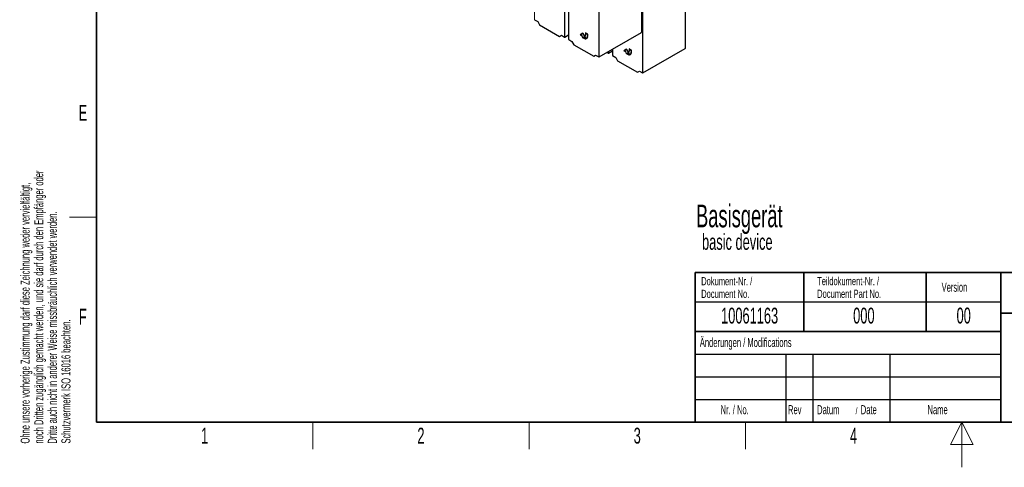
# Paper-space layout 'Blatt2' of a CAD drawing. Header units: millimetres. Extents: x 5 to 418, y 2 to 292.
# Tile 1 of 112: x 9 to 226, y 2 to 101. Entities that reach past the tile are written whole.
import ezdxf

# ---------------------------------------------------------------- set-up
doc = ezdxf.new("R2010")
doc.units = ezdxf.units.MM
doc.layers.add('SLD-0', color=7, linetype='Continuous')
doc.styles.add('SLDTEXTSTYLE0', font='TXT', dxfattribs={"width": 0.605})

psp = doc.layouts.new('Blatt2')

# ---------------------------------------------------------------- linework, layer by layer
at = {"color": 7, "linetype": 'Continuous', "lineweight": 18}
for p, q in [((122.65, 118.71), (122.65, 100.82)), ((129.32, 96.97), (129.32, 114.86)), ((129.36, 114.86), (129.36, 96.97)), ((130.22, 114.34), (130.22, 96.45)), ((136.89, 92.6), (136.89, 110.49)), ((136.94, 110.49), (136.94, 92.6)), ((146.54, 89.07), (146.54, 106.96)), ((146.59, 106.96), (146.59, 89.07)), ((133.39, 96.85), (133.37, 96.83)), ((133.58, 96.74), (133.56, 96.72)), ((133.96, 97.5), (133.93, 97.49)), ((134.39, 97.25), (134.37, 97.23)), ((138.97, 93.44), (138.97, 93.77)), ((139.02, 93.8), (139.02, 93.44)), ((139.87, 94.29), (139.87, 92.92)), ((143.61, 93.97), (143.58, 93.95)), ((144.04, 93.72), (144.02, 93.7)), ((143.04, 93.32), (143.02, 93.3)), ((143.23, 93.21), (143.21, 93.19))]:
    psp.add_line(p, q, dxfattribs=at)
at = {"color": 7, "linetype": 'Continuous', "lineweight": 25}
for p, q in [((130.21, 114.35), (130.21, 96.46)), ((146.33, 98.05), (146.33, 111.2)), ((155.98, 94.51), (155.98, 107.67)), ((122.65, 100.82), (123.37, 100.41)), ((123.37, 100.41), (123.8, 99.66)), ((123.8, 99.66), (128.16, 97.14)), ((133.34, 97.83), (132.76, 97.49)), ((133.34, 97.83), (132.78, 97.5)), ((133.93, 96.81), (133.34, 97.83)), ((134.41, 97.62), (133.93, 97.89)), ((133.93, 97.89), (133.93, 97.49)), ((133.96, 97.88), (133.96, 97.5)), ((133.99, 97.85), (133.97, 97.83)), ((133.97, 97.47), (133.97, 97.83)), ((133.97, 97.83), (134.37, 97.6)), ((133.99, 97.85), (134.39, 97.62)), ((136.94, 92.6), (146.3, 98.01)), ((128.16, 97.14), (128.6, 97.39)), ((128.6, 97.39), (129.32, 96.97)), ((129.36, 96.97), (130.21, 97.46)), ((130.22, 96.45), (130.94, 96.03)), ((130.94, 96.03), (131.37, 95.28)), ((132.78, 97.5), (132.76, 97.49)), ((132.76, 97.49), (133.08, 97.3)), ((132.78, 97.5), (133.1, 97.32)), ((132.84, 97.48), (133.34, 97.77)), ((133.11, 97.32), (132.84, 97.48)), ((133.1, 97.32), (133.08, 97.3)), ((133.37, 97.78), (133.34, 97.77)), ((133.34, 97.77), (133.85, 96.9)), ((133.37, 97.78), (133.87, 96.91)), ((133.56, 96.77), (133.37, 96.87)), ((133.37, 96.83), (133.56, 96.72)), ((133.39, 96.85), (133.58, 96.74)), ((133.85, 96.9), (133.58, 97.05)), ((133.62, 96.94), (133.6, 96.93)), ((133.6, 96.93), (133.63, 96.91)), ((133.64, 97), (133.62, 96.99)), ((133.62, 96.99), (133.93, 96.81)), ((133.62, 96.94), (133.63, 96.94)), ((133.64, 97), (133.91, 96.85)), ((133.85, 97.26), (133.82, 97.24)), ((133.82, 97.24), (133.85, 97.2)), ((133.85, 97.26), (133.87, 97.21)), ((133.87, 96.91), (133.85, 96.9)), ((134.13, 96.71), (134.16, 96.72)), ((134.39, 97.62), (134.37, 97.6)), ((134.37, 97.6), (134.37, 97.23)), ((134.39, 97.62), (134.39, 97.25)), ((134.41, 97.21), (134.41, 97.62)), ((131.37, 95.28), (135.74, 92.77)), ((138.68, 93.6), (138.97, 93.44)), ((139.02, 93.44), (139.86, 93.93)), ((139.86, 94.29), (139.86, 92.93)), ((142.99, 94.3), (142.4, 93.95)), ((142.43, 93.97), (142.4, 93.95)), ((142.4, 93.95), (142.73, 93.77)), ((142.99, 94.3), (142.43, 93.97)), ((142.43, 93.97), (142.75, 93.78)), ((142.49, 93.95), (142.99, 94.24)), ((142.76, 93.79), (142.49, 93.95)), ((142.75, 93.78), (142.73, 93.77)), ((143.58, 93.27), (142.99, 94.3)), ((143.02, 94.25), (142.99, 94.24)), ((142.99, 94.24), (143.5, 93.36)), ((143.02, 94.25), (143.52, 93.38)), ((143.5, 93.36), (143.23, 93.52)), ((143.29, 93.47), (143.27, 93.46)), ((143.29, 93.47), (143.56, 93.32)), ((143.5, 93.72), (143.47, 93.71)), ((143.47, 93.71), (143.5, 93.67)), ((143.5, 93.72), (143.52, 93.68)), ((144.05, 94.09), (143.58, 94.36)), ((143.58, 94.36), (143.58, 93.95)), ((143.61, 94.35), (143.61, 93.97)), ((143.64, 94.32), (143.62, 94.3)), ((143.62, 93.93), (143.62, 94.3)), ((143.62, 94.3), (144.02, 94.07)), ((143.64, 94.32), (144.04, 94.08)), ((144.04, 94.08), (144.02, 94.07)), ((144.02, 94.07), (144.02, 93.7)), ((144.04, 94.08), (144.04, 93.72)), ((144.05, 93.68), (144.05, 94.09)), ((146.59, 89.07), (155.95, 94.47)), ((135.74, 92.77), (136.17, 93.01)), ((136.17, 93.01), (136.89, 92.6)), ((139.87, 92.92), (140.59, 92.5)), ((140.59, 92.5), (141.02, 91.75)), ((141.02, 91.75), (145.39, 89.23)), ((143.21, 93.23), (143.02, 93.34)), ((143.02, 93.3), (143.21, 93.19)), ((143.04, 93.32), (143.23, 93.21)), ((143.27, 93.41), (143.25, 93.39)), ((143.25, 93.39), (143.28, 93.37)), ((143.27, 93.46), (143.58, 93.27)), ((143.27, 93.41), (143.27, 93.41)), ((143.52, 93.38), (143.5, 93.36)), ((143.78, 93.18), (143.8, 93.19)), ((145.39, 89.23), (145.82, 89.48)), ((145.82, 89.48), (146.54, 89.07))]:
    psp.add_line(p, q, dxfattribs=at)
for centre, radius, start, end in [((133.72, 97.38), 0.649, 186.8334, 237.1491), ((133.74, 97.39), 0.649, 186.8334, 237.1491), ((133.67, 97.35), 0.563, 182.6055, 237.3945), ((133.87, 97.15), 0.502, 230.7967, 9.214), ((133.89, 97.13), 0.524, 230.7967, 9.214), ((134.04, 97.06), 0.458, 180.6553, 196.5456), ((133.93, 97.23), 0.604, 234.3824, 294.3071), ((134.09, 97.07), 0.483, 184.529, 196.2958), ((134.06, 97.05), 0.451, 187.2404, 198.2668), ((133.67, 97.46), 0.268, 305.698, 5.6204), ((133.69, 97.47), 0.268, 305.698, 5.6204), ((133.68, 97.44), 0.293, 305.698, 5.6204), ((133.85, 97.18), 0.551, 304.0564, 7.2558), ((143.37, 93.85), 0.649, 186.8334, 237.1491), ((143.39, 93.86), 0.649, 186.8334, 237.1491), ((143.32, 93.82), 0.563, 182.6055, 237.3945), ((143.52, 93.62), 0.502, 230.7967, 9.214), ((143.54, 93.6), 0.524, 230.7967, 9.214), ((143.69, 93.52), 0.458, 180.6553, 196.5456), ((143.74, 93.54), 0.483, 184.529, 196.2958), ((143.32, 93.93), 0.268, 305.698, 5.6204), ((143.34, 93.94), 0.268, 305.698, 5.6204), ((143.33, 93.91), 0.293, 305.698, 5.6204), ((143.5, 93.65), 0.551, 304.0564, 7.2558), ((143.58, 93.7), 0.604, 234.3824, 294.3071), ((143.71, 93.52), 0.451, 187.2404, 198.2668)]:
    psp.add_arc(centre, radius, start, end, dxfattribs=at)
for centre, major_axis, ratio, start_param, end_param in [((146.3, 98.03), (0.0171, 0.0286), 0.587369, 3.9534, 5.506743), ((129.34, 96.98), (0.0333, 0.0005), 0.587275, 3.917956, 5.471299), ((130.24, 96.46), (0.0333, 0.0005), 0.587275, 3.132557, 3.917956), ((155.95, 94.5), (0.0171, 0.0286), 0.587369, 3.9534, 5.506743), ((136.92, 92.61), (0.0333, 0.0005), 0.587275, 3.917956, 5.471299), ((138.99, 93.45), (0.0333, 0.0005), 0.587275, 3.917956, 5.471299), ((139.89, 92.93), (0.0333, 0.0005), 0.587275, 3.132557, 3.917956), ((146.57, 89.08), (0.0333, 0.0005), 0.587275, 3.917956, 5.471299)]:
    psp.add_ellipse(centre, major_axis=major_axis, ratio=ratio, start_param=start_param, end_param=end_param, dxfattribs=at)
at = {"layer": 'SLD-0', "lineweight": 35}
for p, q in [((26, 282.5), (26, 12)), ((158.12, 45), (225.62, 45)), ((158.12, 45), (158.12, 32)), ((182.12, 45), (182.12, 32)), ((209.12, 45), (209.12, 32)), ((225.62, 45), (225.62, 32)), ((225.62, 45), (266.33, 45)), ((225.62, 45), (225.62, 36)), ((225.62, 36), (266.33, 36)), ((225.62, 36), (225.62, 12)), ((158.12, 32), (158.12, 12)), ((158.12, 32), (225.62, 32)), ((225.62, 32), (225.62, 12)), ((26, 12), (408, 12)), ((158.12, 12), (225.62, 12)), ((225.62, 12), (266.33, 12))]:
    psp.add_line(p, q, dxfattribs=at)
at = {"layer": 'SLD-0', "lineweight": 18}
for p, q in [((20, 57.25), (26, 57.25)), ((73.75, 6), (73.75, 12)), ((121.5, 6), (121.5, 12)), ((169.25, 6), (169.25, 12)), ((217, 12), (214.5, 7)), ((217, 2), (217, 12)), ((219.5, 7), (217, 12)), ((214.5, 7), (219.5, 7))]:
    psp.add_line(p, q, dxfattribs=at)
at = {"layer": 'SLD-0'}
for p, q in [((158.12, 38.5), (225.62, 38.5)), ((158.12, 27), (225.62, 27)), ((178.12, 27), (178.12, 12)), ((184.12, 27), (184.12, 12)), ((201.12, 27), (201.12, 12)), ((158.12, 22), (225.62, 22)), ((158.12, 17), (225.62, 17))]:
    psp.add_line(p, q, dxfattribs=at)
at = {"layer": 'SLD-0', "lineweight": 25}
psp.add_line((158.12, 32), (225.62, 32), dxfattribs=at)

# ---------------------------------------------------------------- texts
at = {"layer": 'SLD-0', "char_height": 2, "attachment_point": 1, "rotation": 90, "style": 'SLDTEXTSTYLE0'}
for s, insert in [('noch Dritten zugänglich gemacht werden, und sie darf durch den Empfänger oder', (12.23, 7.24)), ('Ohne unsere vorherige Zustimmung darf diese Zeichnung weder vervielfältigt,', (9.23, 7.24)), ('Dritte auch nicht in anderer Weise missbräuchlich verwendet werden.', (15.23, 7.24)), ('Schutzvermerk ISO 16016 beachten.', (18.23, 7.24))]:
    psp.add_mtext(s, dxfattribs=dict(at, insert=insert))
at = {"layer": 'SLD-0', "style": 'SLDTEXTSTYLE0'}
for s, insert, char_height, attachment_point in [('E', (22.98, 82), 3.5, 2), ('Basisgerät', (158.33, 59.99), 5, 1), ('basic device', (159.65, 53.52), 3.5, 1), ('Dokument-Nr. /', (159.47, 43.99), 1.8, 1), ('Teildokument-Nr. /', (185.07, 44.01), 1.8, 1), ('Version', (212.55, 42.76), 2, 1), ('Document No.', (159.47, 41.19), 1.8, 1), ('Document Part No.', (185.07, 41.21), 1.8, 1), ('F', (22.95, 37), 3.5, 2), ('10061163', (170.16, 37.24), 3.5, 2), ('000', (195.38, 37.24), 3.5, 2), ('00', (217.42, 37.25), 3.5, 2), ('Änderungen / Modifications', (159.17, 30.56), 2, 1), ('Nr. / No.', (163.75, 15.72), 2, 1), ('Rev', (178.64, 15.72), 2, 1), ('Datum', (185.06, 15.72), 2, 1), ('/', (193.55, 15.22), 1.5, 1), ('Date', (194.7, 15.72), 2, 1), ('Name', (209.43, 15.73), 2, 1), ('1', (49.85, 10.74), 3.5, 2), ('2', (97.6, 10.74), 3.5, 2), ('3', (145.35, 10.74), 3.5, 2), ('4', (193.1, 10.74), 3.5, 2)]:
    psp.add_mtext(s, dxfattribs=dict(at, insert=insert, char_height=char_height, attachment_point=attachment_point))

doc.saveas('drawing.dxf')
